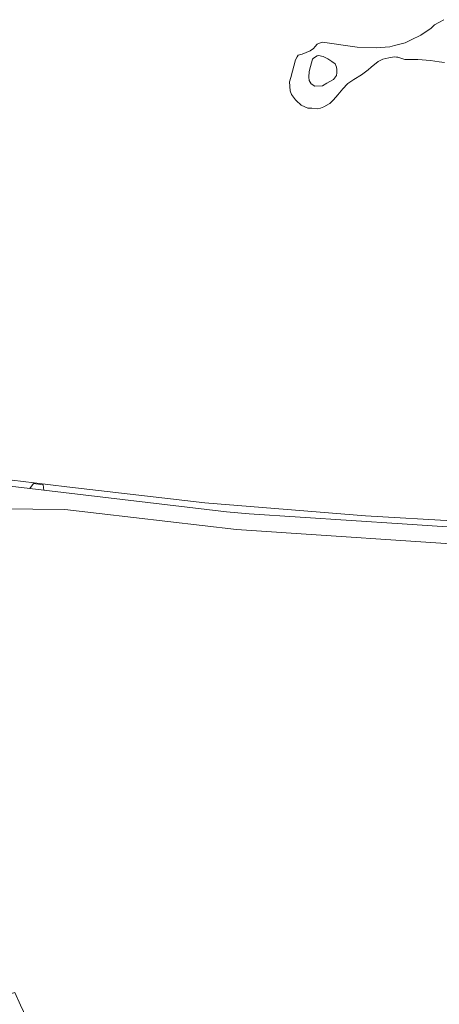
# Model space of a CAD drawing. Header units: metres. Extents: x 166325 to 190320, y 381923 to 404576.
# Tile 199 of 256: x 171815 to 171992, y 387907 to 388322. Entities that reach past the tile are written whole.
import ezdxf

# ---------------------------------------------------------------- set-up
doc = ezdxf.new("R2010")
doc.units = ezdxf.units.M
for name, color, linetype, lineweight in [('B-WE-OG-WATER_MEER-GV', 8, 'Continuous', 18), ('B-WE-VH-VERHARDING_ASFALT-GV', 8, 'Continuous', 18), ('B-WE-VH-VERHARDING_BETONSTRAATSTEEN-GV', 8, 'Continuous', 18)]:
    doc.layers.add(name, color=color, linetype=linetype, lineweight=lineweight)

msp = doc.modelspace()

# ---------------------------------------------------------------- linework, layer by layer
at = {"layer": 'B-WE-OG-WATER_MEER-GV', "flags": 128}
msp.add_lwpolyline([(171993.455, 388321.901), (171991.302, 388320.785), (171989.518, 388319.684), (171988.163, 388318.313), (171983.819, 388315.342), (171979.708, 388313.416), (171977.092, 388312.218), (171972.717, 388310.989), (171970.735, 388310.528), (171964.959, 388310.019), (171956.9, 388310.389), (171942.336, 388312.484), (171941.063, 388312.07), (171940.152, 388311.529), (171939.246, 388310.608), (171938.613, 388309.758), (171937.084, 388308.745), (171933.741, 388307.377), (171932.072, 388306.93), (171931.645, 388306.252), (171931.018, 388305.023), (171928.937, 388297.577), (171928.459, 388295.706), (171928.698, 388291.886), (171929.285, 388290.36), (171930.931, 388288.214), (171932.12, 388287.027), (171932.522, 388286.72), (171933.393, 388285.945), (171936.192, 388284.656), (171937.876, 388284.668), (171940.222, 388284.423), (171941.539, 388284.686), (171942.847, 388285.233), (171945.198, 388286.408), (171945.461, 388286.582), (171946.975, 388288.106), (171948.812, 388290.25), (171950.229, 388291.896), (171950.966, 388292.766), (171951.702, 388293.637), (171952.084, 388294.096), (171952.981, 388294.997), (171953.797, 388295.595), (171955.495, 388296.733), (171958.831, 388298.64), (171961.567, 388300.786), (171962.896, 388301.891), (171965.847, 388304.276), (171967.755, 388305.313), (171970.228, 388305.827), (171972.541, 388306.264), (171973.499, 388306.134), (171974.086, 388306.094), (171977.004, 388305.1), (171982.474, 388305.122), (171987.789, 388304.755), (171991.468, 388304.168), (171993.781, 388303.942)], dxfattribs=at)
msp.add_lwpolyline([(171938.132, 388305.247), (171938.618, 388305.726), (171940.138, 388306.73), (171940.62, 388306.774), (171942.622, 388306.421), (171944.575, 388305.414), (171946.274, 388304.319), (171947.621, 388303.333), (171948.302, 388301.875), (171948.448, 388300.883), (171948.398, 388299.567), (171948.178, 388298.334), (171946.93, 388296.756), (171944.205, 388295.216), (171942.299, 388294.047), (171939.045, 388293.844), (171937.508, 388294.885), (171936.723, 388296.351), (171936.554, 388297.684), (171936.75, 388300.081), (171937.291, 388302.198)], close=True, dxfattribs=at)
at = {"layer": 'B-WE-VH-VERHARDING_ASFALT-GV', "flags": 128}
for points in [[(171824.912, 388123.819), (171819.029, 388124.508), (171798.7, 388126.888), (171797.264, 388127.156), (171796.328, 388127.43), (171791.415, 388128.515), (171782.378, 388129.465), (171768.287, 388131.225), (171766.501, 388131.525), (171763.685, 388132.011), (171750.331, 388134.425), (171748.384, 388123.509), (171762.65, 388121.111), (171765.815, 388121.684), (171767.509, 388121.76), (171767.603, 388121.745), (171780.469, 388119.461), (171805.27, 388116.084)], [(171792.966, 388130.242), (171820.918, 388126.862), (171834.651, 388125.202), (171887.994, 388119.011)], [(171809.318, 388115.9), (171820.376, 388115.787), (171833.86, 388115.669), (171906.115, 388107.225), (172015.196, 388099.906), (172035.459, 388098.174), (172036.467, 388098.111), (172037.091, 388105.915), (172036.184, 388105.976), (172035.681, 388106.006), (172029.151, 388106.415), (172028.677, 388106.017), (171975.911, 388109.531), (171911.394, 388113.802), (171901.901, 388114.692), (171824.912, 388123.819)], [(171892.78, 388118.487), (171960.404, 388112.906), (171999.358, 388110.737), (172001.918, 388110.595)]]:
    msp.add_lwpolyline(points, dxfattribs=at)
at = {"layer": 'B-WE-VH-VERHARDING_ASFALT-GV'}
msp.add_lwpolyline([(171887.994, 388119.011, 0.0006238), (171892.78, 388118.487)], format="xyb", dxfattribs=at)
at = {"layer": 'B-WE-VH-VERHARDING_BETONSTRAATSTEEN-GV', "flags": 128}
msp.add_lwpolyline([(171824.648, 388126.038), (171820.644, 388126.521), (171819.029, 388124.508), (171824.912, 388123.819)], close=True, dxfattribs=at)
msp.add_lwpolyline([(171833.991, 387867.406), (171824.903, 387886.317), (171822.433, 387891.456), (171815.102, 387906.93), (171812.704, 387912.275), (171802.827, 387909.277), (171806.819, 387900.396), (171812.753, 387888.397), (171831.616, 387850.043)], dxfattribs=at)

doc.saveas('drawing.dxf')
